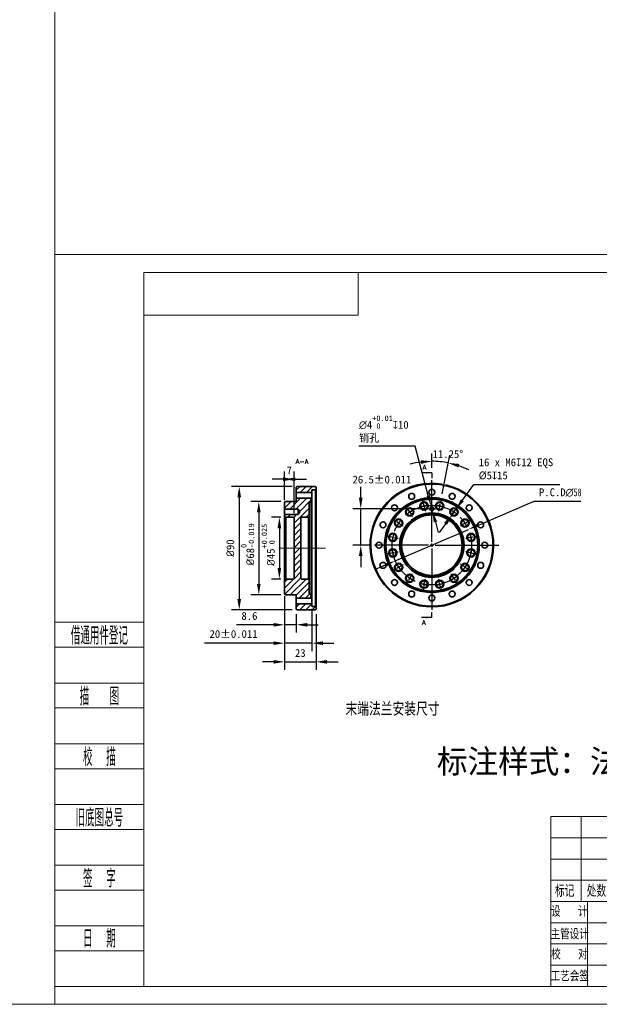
# Model space of a CAD drawing. Header units: millimetres. Extents: x 6316 to 18291, y -19059 to -9021.
# Tile 106 of 146: x 13361 to 14839, y -19059 to -16550. Entities that reach past the tile are written whole.
import ezdxf
from ezdxf.enums import TextEntityAlignment as Align

# ---------------------------------------------------------------- set-up
doc = ezdxf.new("R2010")
doc.units = ezdxf.units.MM
doc.header["$LTSCALE"] = 10
doc.header["$PDSIZE"] = -1
for name, pattern in [('CENTER', [50.8, 31.75, -6.35, 6.35, -6.35]), ('CENTER2', [1.125, 0.75, -0.125, 0.125, -0.125]), ('CENTERX2', [20.32, 12.7, -2.54, 2.54, -2.54])]:
    doc.linetypes.add(name, pattern=pattern)
doc.layers.get('Defpoints').update_dxf_attribs({"true_color": 0x5e5e5e})
for name, color, linetype, lineweight in [('1轮廓实线层', 7, 'Continuous', 18), ('2细线层', 4, 'Continuous', 13), ('6文字层', 3, 'Continuous', 13), ('L2', 6, 'Continuous', 13), ('图框层', 7, 'Continuous', 18)]:
    doc.layers.add(name, color=color, linetype=linetype, lineweight=lineweight)
for name, color, linetype in [('中心线层', 1, 'CENTER'), ('剖面线层', 7, 'Continuous'), ('标注层', 7, 'Continuous')]:
    doc.layers.add(name, color=color, linetype=linetype)
doc.styles.add('PC_TEXTSTYLE', font='ISOCP.SHX', dxfattribs={"width": 0.707, "bigfont": 'GBCBIG.SHX'})
doc.styles.add('SLDTEXTSTYLE0', font='txt', dxfattribs={"bigfont": 'bigfont'})
doc.styles.add('仿宋体', font='txt')
doc.styles.add('标准汉字', font='gbenor.shx', dxfattribs={"bigfont": 'gbcbig.shx'})
doc.dimstyles.new('安装图', dxfattribs={"dimscale": 20, "dimtxt": 1, "dimasz": 1.4, "dimexe": 1, "dimexo": 0.625, "dimtad": 1, "dimtoh": 1, "dimdec": 0, "dimtxsty": 'Standard', "dimcen": 2.5, "dimclrd": 4, "dimclre": 4, "dimclrt": 3, "dimadec": 1, "dimazin": 2, "dimtfac": 1, "dimtdec": 0, "dimtmove": 0, "dimatfit": 0, "dimfxl": 1, "dimarcsym": 0})
pattern_1 = [(45, (13658.276, -18361.312), (-7.85772, 7.85772), [])]

# ---------------------------------------------------------------- blocks, each defined once
blk = doc.blocks.new('ZwmFrameMain_A4^_^无分区图框^_^portrait')
at = {"layer": '2细线层'}
for p in [(185, 292), (-25, -5)]:
    blk.add_line(p, (185, -5), dxfattribs=at)
blk = doc.blocks.new('ZwmFrameMain_1_A4^_^无分区图框^_^landscape')
at = {"layer": '1轮廓实线层'}
for p, q in [((0, 0), (0, 200)), ((267, 200), (0, 200)), ((267, 200), (267, 0)), ((0, 0), (267, 0))]:
    blk.add_line(p, q, dxfattribs=at)
at = {"layer": '2细线层'}
for p, q in [((-25, -5), (-25, 205)), ((272, 205), (-25, 205)), ((272, 205), (272, -5)), ((-25, -5), (272, -5))]:
    blk.add_line(p, q, dxfattribs=at)
blk = doc.blocks.new('ZwmFrameMain_1_横向标题栏')
at = {"layer": '1轮廓实线层'}
for p, q in [((-153, 47.6), (0, 47.6)), ((-153, 0), (-153, 47.6))]:
    blk.add_line(p, q, dxfattribs=at)
at = {"layer": '2细线层', "color": 6, "linetype": 'Continuous'}
for p, q in [((-144.5, 23.8), (-144.5, 47.6)), ((-136, 23.8), (-136, 47.6)), ((-122.4, 23.8), (-122.4, 47.6)), ((-108.8, 0), (-108.8, 47.6)), ((-108.8, 23.8), (-108.8, 47.6)), ((-98.6, 0), (-98.6, 47.6)), ((-85, 0), (-85, 47.6)), ((-42.5, 0), (-42.5, 47.6)), ((-153, 41.65), (-85, 41.65)), ((-153, 35.7), (-85, 35.7)), ((-42.5, 32.3), (0, 32.3)), ((-153, 29.75), (-85, 29.75)), ((-153, 23.8), (-42.5, 23.8)), ((-142.8, 0), (-142.8, 23.8)), ((-132.6, 0), (-132.6, 23.8)), ((-62.9, 7.65), (-62.9, 23.8)), ((-52.7, 7.65), (-52.7, 23.8)), ((-153, 17.85), (-85, 17.85)), ((-85, 15.3), (0, 15.3)), ((-79.47, 7.65), (-79.47, 15.3)), ((-73.95, 7.65), (-73.95, 15.3)), ((-68.42, 7.65), (-68.42, 15.3)), ((-153, 11.9), (-85, 11.9)), ((-153, 5.95), (-85, 5.95)), ((-85, 7.65), (-42.5, 7.65))]:
    blk.add_line(p, q, dxfattribs=at)
at = {"layer": 'L2', "linetype": 'Continuous'}
blk.add_line((-119, 0), (-119, 23.8), dxfattribs=at)
at = {"layer": '6文字层', "color": 4, "linetype": 'Continuous', "insert": (-21.17, 35.77), "char_height": 1.7, "width": 46.9115, "attachment_point": 5, "style": '仿宋体'}
blk.add_mtext('芜湖藦卡机器人科技有限公司', dxfattribs=at)
at = {"layer": '6文字层', "color": 6, "style": '标准汉字'}
for s, insert, char_height, width, attachment_point in [('标记', (-149.17, 26.77), 3.4, 9.9025, 5), ('处数', (-140.26, 26.77), 3.4, 9.7325, 5), ('分  区', (-129.24, 26.77), 3.4, 16.2896, 5), ('更改文件号', (-115.72, 26.77), 3.4, 24.905, 5), ('签 名', (-103.99, 26.77), 3.4, 12.6286, 5), ('年 月 日', (-92.13, 26.77), 3.4, 20.3696, 5), ('设   计', (-147.87, 21.02), 2.975, 17.0478, 5), ('标准化', (-114.39, 20.78), 2.975, 13.1644, 5), ('阶 段 标 记', (-80.73, 17.89), 3.5, 25.8612, 7), ('数量', (-60.2, 17.85), 3.5, 8.5159, 7), ('比例', (-50.35, 17.98), 3.5, 7.9953, 7), ('主管设计', (-147.75, 14.68), 2.975, 17.1806, 5), ('审  核', (-114.03, 14.65), 2.975, 13.9931, 5), ('校   对', (-147.84, 9.04), 2.975, 17.2709, 5), ('共  张        第  张', (-75.11, 1.97), 2.975, 51.7172, 7), ('工艺会签', (-147.73, 2.95), 2.975, 17.255, 5), ('批  准', (-114.13, 2.95), 2.975, 14.1047, 5)]:
    blk.add_mtext(s, dxfattribs=dict(at, insert=insert, char_height=char_height, width=width, attachment_point=attachment_point))
at = {"layer": '6文字层', "color": 4, "style": 'PC_TEXTSTYLE', "flags": 8}
for tag, height, width, p, p2 in [('产品名称或材料标记', 4.5, 0.911854, (-77.25, 33.47), (-50.6, 33.47)), ('图样名称', 5, 2.846512, (-41.5, 21.71), (-1, 21.71)), ('图样代号', 5, 2.86875, (-41.5, 5.64), (-1, 5.64))]:
    blk.add_attdef(tag, text='', height=height, dxfattribs=dict(at, width=width)).set_placement(p, p2, align=Align.FIT)
at = {"layer": '6文字层', "color": 6, "style": 'PC_TEXTSTYLE', "width": 9.241641, "flags": 8}
blk.add_attdef('设计', text='', height=2.12, rotation=359.5768, dxfattribs=at).set_placement((-141.75, 19.99), (-133.89, 19.93), align=Align.FIT)
at = {"layer": '6文字层', "color": 6, "style": 'PC_TEXTSTYLE', "flags": 8}
for tag, height, width, p, p2 in [('审核', 2.12, 2.542374, (-141.61, 14.16), (-134.04, 14.16)), ('重量', 3.5, 1.685865, (-61.9, 10.1), (-53.7, 10.1)), ('比例', 3.5, 1.699352, (-51.7, 9.95), (-43.5, 9.95))]:
    blk.add_attdef(tag, text='', height=height, dxfattribs=dict(at, width=width)).set_placement(p, p2, align=Align.FIT)
blk = doc.blocks.new('ZwmFrameMain_1_图样代号')
at = {"layer": '2细线层', "linetype": 'Continuous'}
for p in [(60, 0), (0, -12)]:
    blk.add_line(p, (60, -12), dxfattribs=at)
at = {"layer": '6文字层', "style": 'PC_TEXTSTYLE', "width": 2.827942}
blk.add_attdef('图样代号', text='', height=7, rotation=180, dxfattribs=at).set_placement((58.24, -2.4), (2.35, -2.4), align=Align.FIT)
blk = doc.blocks.new('ZwmFrameMain_1_附加栏')
at = {"layer": '2细线层'}
for p, q in [((-25, 102), (0, 102)), ((-25, 95), (0, 95)), ((-25, 85), (0, 85)), ((-25, 78), (0, 78)), ((-25, 68), (0, 68)), ((-25, 61), (0, 61)), ((-25, 51), (0, 51)), ((-25, 44), (0, 44)), ((-25, 34), (0, 34)), ((-25, 27), (0, 27)), ((-25, 17), (0, 17)), ((-25, 10), (0, 10)), ((-25, 0), (0, 0))]:
    blk.add_line(p, q, dxfattribs=at)
at = {"layer": '6文字层', "color": 3, "style": 'PC_TEXTSTYLE'}
for s, width, p in [('借通用件登记', 0.667, (-12.5, 98.5)), ('描   图', 0.6667, (-12.5, 81.5)), ('校  描', 0.667, (-12.5, 64.5)), ('旧底图总号', 0.667, (-12.5, 47.5)), ('签  字', 0.667, (-12.5, 30.5)), ('日  期', 0.667, (-12.49, 13.6))]:
    blk.add_text(s, height=5, dxfattribs=dict(at, width=width)).set_placement(p, align=Align.MIDDLE)
at = {"layer": '6文字层', "style": 'PC_TEXTSTYLE'}
for tag, width, p, p2 in [('借通用件登记', 0.671328, (-23.44, 86.36), (-1.25, 86.36)), ('描图', 2.120922, (-23.44, 69.36), (-1.25, 69.36)), ('校图', 2.149976, (-23.75, 52.06), (-1.25, 52.06)), ('旧底图总号', 0.761452, (-22.84, 35.67), (-1.86, 35.67)), ('签字', 2.026939, (-23.14, 18.37), (-1.56, 18.37)), ('日期', 1.89999, (-22.84, 1.37), (-2.17, 1.37))]:
    blk.add_attdef(tag, text='', height=5, dxfattribs=dict(at, width=width)).set_placement(p, p2, align=Align.FIT)
blk = doc.blocks.new('*D282')
at = {"layer": 'Defpoints', "color": 0, "lineweight": 20, "transparency": 16777216}
for p in [(14426.1, -17675.7), (14412.1, -17704.5), (14435.7, -17770.5), (14428.2, -17808.3), (14412.1, -18073.4)]:
    blk.add_point(p, dxfattribs=at)
at = {"layer": '标注层', "color": 4, "lineweight": -2, "transparency": 16777216}
for p, q in [((14412.1, -17692), (14412.1, -17655.3)), ((14438.1, -17758.2), (14457.7, -17659.8))]:
    blk.add_line(p, q, dxfattribs=at)
for start, end in [(97.5131, 105.0262), (78.75, 90), (63.7238, 71.2369)]:
    blk.add_arc((14412.1, -17889), 213.7, start, end, dxfattribs=at)
at = {"layer": '标注层', "color": 4, "lineweight": 20, "transparency": 16777216}
for points in [[(14383.9, -17672.5), (14384.5, -17681.8), (14412.1, -17675.3)], [(14479.7, -17691.1), (14482.1, -17682.1), (14453.8, -17679.4)]]:
    blk.add_solid(points, dxfattribs=at)
at = {"layer": '标注层', "color": 3, "transparency": 16777216, "insert": (14413.9, -17646.9), "char_height": 20, "attachment_point": 1}
blk.add_mtext('11.25°', dxfattribs=at)
blk = doc.blocks.new('*D283')
at = {"layer": 'Defpoints', "color": 0, "lineweight": 20, "transparency": 16777216}
for p in [(14463.4, -17811.7), (14473.6, -17797.5)]:
    blk.add_point(p, dxfattribs=at)
at = {"layer": '标注层', "color": 4, "lineweight": -2, "transparency": 16777216}
for p, q in [((14489.9, -17774.7), (14519, -17734.1)), ((14519, -17734.1), (14738.5, -17734.1)), ((14463.4, -17811.7), (14473.6, -17797.5)), ((14447.1, -17834.5), (14430.8, -17857.2))]:
    blk.add_line(p, q, dxfattribs=at)
at = {"layer": '标注层', "color": 4, "lineweight": 20, "transparency": 16777216}
for points in [[(14486.1, -17772), (14493.7, -17777.4), (14473.6, -17797.5)], [(14443.3, -17831.7), (14450.9, -17837.2), (14463.4, -17811.7)]]:
    blk.add_solid(points, dxfattribs=at)
at = {"layer": '标注层', "color": 3, "transparency": 16777216, "insert": (14531.5, -17667.8), "char_height": 20, "attachment_point": 1}
blk.add_mtext('16 x M6{\\fGDT;x}12 EQS\\P%%c5{\\fGDT;x}15\\P', dxfattribs=at)
blk = doc.blocks.new('*D284')
at = {"layer": 'Defpoints', "color": 0, "lineweight": 20, "transparency": 16777216}
for p in [(14230.8, -17796.2), (14412.1, -17796.2), (14268.6, -17889)]:
    blk.add_point(p, dxfattribs=at)
at = {"layer": '标注层', "color": 4, "lineweight": -2, "transparency": 16777216}
for p, q in [((14230.8, -17768.2), (14230.8, -17740.2)), ((14399.6, -17796.2), (14210.8, -17796.2)), ((14230.8, -17889), (14230.8, -17796.2)), ((14256.1, -17889), (14210.8, -17889)), ((14230.8, -17917), (14230.8, -17945))]:
    blk.add_line(p, q, dxfattribs=at)
at = {"layer": '标注层', "color": 4, "lineweight": 20, "transparency": 16777216}
for points in [[(14226.2, -17768.2), (14235.5, -17768.2), (14230.8, -17796.2)], [(14226.2, -17917), (14235.5, -17917), (14230.8, -17889)]]:
    blk.add_solid(points, dxfattribs=at)
at = {"layer": '标注层', "color": 3, "transparency": 16777216, "insert": (14209.8, -17711.8), "char_height": 20, "width": 4.626, "attachment_point": 1}
blk.add_mtext('26.5{\\A1;%%P0.011}', dxfattribs=at)
blk = doc.blocks.new('*D285')
at = {"layer": 'Defpoints', "color": 0, "lineweight": 20, "transparency": 16777216}
for p in [(14505.4, -17848.8), (14318.9, -17929.1)]:
    blk.add_point(p, dxfattribs=at)
at = {"layer": '标注层', "color": 4, "lineweight": -2, "transparency": 16777216}
for p, q in [((14531.1, -17837.7), (14672.6, -17776.8)), ((14672.6, -17776.8), (14792.2, -17776.8)), ((14318.9, -17929.1), (14505.4, -17848.8)), ((14293.2, -17940.2), (14267.5, -17951.3))]:
    blk.add_line(p, q, dxfattribs=at)
at = {"layer": '标注层', "color": 4, "lineweight": 20, "transparency": 16777216}
for points in [[(14529.2, -17833.5), (14532.9, -17842), (14505.4, -17848.8)], [(14291.4, -17935.9), (14295, -17944.5), (14318.9, -17929.1)]]:
    blk.add_solid(points, dxfattribs=at)
at = {"layer": '标注层', "color": 3, "transparency": 16777216, "insert": (14685.1, -17744.3), "char_height": 20, "attachment_point": 1}
blk.add_mtext('P.C.D{\\A1;\\fGulim|b0|i0|c134|p0;∅\\fHYSWLongFangSong|b0|i0|c134|p2;58}', dxfattribs=at)
blk = doc.blocks.new('*D286')
at = {"layer": 'Defpoints', "color": 0, "lineweight": 20, "transparency": 16777216}
for p in [(14410.3, -17789.5), (14413.9, -17803)]:
    blk.add_point(p, dxfattribs=at)
at = {"layer": '标注层', "color": 4, "lineweight": -2, "transparency": 16777216}
for p, q in [((14369.5, -17636.8), (14226.3, -17636.8)), ((14403.1, -17762.4), (14369.5, -17636.8)), ((14413.9, -17803), (14410.3, -17789.5)), ((14421.2, -17830), (14428.4, -17857.1))]:
    blk.add_line(p, q, dxfattribs=at)
at = {"layer": '标注层', "color": 4, "lineweight": 20, "transparency": 16777216}
for points in [[(14407.6, -17761.2), (14398.6, -17763.6), (14410.3, -17789.5)], [(14425.7, -17828.8), (14416.7, -17831.2), (14413.9, -17803)]]:
    blk.add_solid(points, dxfattribs=at)
at = {"layer": '标注层', "color": 3, "transparency": 16777216, "insert": (14226.3, -17558.6), "char_height": 20, "attachment_point": 1}
blk.add_mtext('{\\fGulim|b0|i0|c134|p0;∅}4{\\H0.7x;\\S+0.01^  0;\\fGDT|b0|i0|c134|p2;\\H1.42857x;x}10\\P销孔', dxfattribs=at)
blk = doc.blocks.new('*D287')
at = {"layer": 'Defpoints', "color": 0, "lineweight": 20, "transparency": 16777216}
for p in [(14068.3, -17739.2), (13921.1, -18054.2), (14068.3, -18054.2)]:
    blk.add_point(p, dxfattribs=at)
at = {"layer": '标注层', "color": 4, "lineweight": -2, "transparency": 16777216}
for p, q in [((14055.8, -17739.2), (13901.1, -17739.2)), ((13921.1, -17767.2), (13921.1, -18026.2)), ((14055.8, -18054.2), (13901.1, -18054.2))]:
    blk.add_line(p, q, dxfattribs=at)
at = {"layer": '标注层', "color": 4, "lineweight": 20, "transparency": 16777216}
for points in [[(13916.4, -17767.2), (13925.7, -17767.2), (13921.1, -17739.2)], [(13916.4, -18026.2), (13925.7, -18026.2), (13921.1, -18054.2)]]:
    blk.add_solid(points, dxfattribs=at)
at = {"layer": '标注层', "color": 3, "transparency": 16777216, "insert": (13888.3, -17896.7), "char_height": 20, "attachment_point": 2, "rotation": 90}
blk.add_mtext('{\\fISOCPEUR|b0|i0|c134|p34;%%C}90', dxfattribs=at)
blk = doc.blocks.new('*D288')
at = {"layer": 'Defpoints', "color": 0, "lineweight": 20, "transparency": 16777216}
for p in [(14040, -17817.9), (14023.5, -17975.4), (14040, -17975.4)]:
    blk.add_point(p, dxfattribs=at)
at = {"layer": '标注层', "color": 4, "lineweight": -2, "transparency": 16777216}
for p, q in [((14027.5, -17817.9), (14003.5, -17817.9)), ((14023.5, -17845.9), (14023.5, -17947.4)), ((14027.5, -17975.4), (14003.5, -17975.4))]:
    blk.add_line(p, q, dxfattribs=at)
at = {"layer": '标注层', "color": 4, "lineweight": 20, "transparency": 16777216}
for points in [[(14018.8, -17845.9), (14028.1, -17845.9), (14023.5, -17817.9)], [(14018.8, -17947.4), (14028.1, -17947.4), (14023.5, -17975.4)]]:
    blk.add_solid(points, dxfattribs=at)
at = {"layer": '标注层', "color": 3, "transparency": 16777216, "insert": (13978, -17942), "char_height": 20, "attachment_point": 1, "rotation": 90}
blk.add_mtext('{\\fISOCPEUR|b0|i0|c134|p34;%%C}45{\\H0.7x;\\S+0.025^  0;}', dxfattribs=at)
blk = doc.blocks.new('*D289')
at = {"layer": 'Defpoints', "color": 0, "lineweight": 20, "transparency": 16777216}
for p in [(14040, -17777.7), (13971, -18015.7), (14040, -18015.7)]:
    blk.add_point(p, dxfattribs=at)
at = {"layer": '标注层', "color": 4, "lineweight": -2, "transparency": 16777216}
for p, q in [((14027.5, -17777.7), (13951, -17777.7)), ((13971, -17805.7), (13971, -17987.7)), ((14027.5, -18015.7), (13951, -18015.7))]:
    blk.add_line(p, q, dxfattribs=at)
at = {"layer": '标注层', "color": 4, "lineweight": 20, "transparency": 16777216}
for points in [[(13966.3, -17805.7), (13975.6, -17805.7), (13971, -17777.7)], [(13966.3, -17987.7), (13975.6, -17987.7), (13971, -18015.7)]]:
    blk.add_solid(points, dxfattribs=at)
at = {"layer": '标注层', "color": 3, "transparency": 16777216, "insert": (13925.5, -17940.7), "char_height": 20, "attachment_point": 1, "rotation": 90}
blk.add_mtext('{\\fISOCPEUR|b0|i0|c134|p34;%%C}68{\\H0.7x;\\S0^ -0.019;}', dxfattribs=at)
blk = doc.blocks.new('*D290')
at = {"layer": 'Defpoints', "color": 0, "lineweight": 20, "transparency": 16777216}
for p in [(14036.5, -18013.6), (14106.5, -18038.9), (14036.5, -18138.9)]:
    blk.add_point(p, dxfattribs=at)
at = {"layer": '标注层', "color": 4, "lineweight": -2, "transparency": 16777216}
for p, q in [((14036.5, -18026.1), (14036.5, -18158.9)), ((14106.5, -18051.4), (14106.5, -18158.9)), ((14008.5, -18138.9), (13832.8, -18138.9)), ((14106.5, -18138.9), (14036.5, -18138.9)), ((14134.5, -18138.9), (14162.5, -18138.9))]:
    blk.add_line(p, q, dxfattribs=at)
at = {"layer": '标注层', "color": 4, "lineweight": 20, "transparency": 16777216}
for points in [[(14008.5, -18134.2), (14008.5, -18143.5), (14036.5, -18138.9)], [(14134.5, -18134.2), (14134.5, -18143.5), (14106.5, -18138.9)]]:
    blk.add_solid(points, dxfattribs=at)
at = {"layer": '标注层', "color": 3, "transparency": 16777216, "insert": (13845.3, -18105.4), "char_height": 20, "attachment_point": 1}
blk.add_mtext('20{\\A1;%%P0.011}', dxfattribs=at)
blk = doc.blocks.new('*D291')
at = {"layer": 'Defpoints', "color": 0, "lineweight": 20, "transparency": 16777216}
for p in [(14061, -17721.1), (14036.5, -17786.6), (14061, -17819.7)]:
    blk.add_point(p, dxfattribs=at)
at = {"layer": '标注层', "color": 4, "lineweight": -2, "transparency": 16777216}
for p, q in [((14036.5, -17774.1), (14036.5, -17701.1)), ((14061, -17807.2), (14061, -17701.1)), ((14033, -17721.1), (14005, -17721.1)), ((14036.5, -17721.1), (14061, -17721.1)), ((14064.5, -17721.1), (14092.5, -17721.1))]:
    blk.add_line(p, q, dxfattribs=at)
at = {"layer": '标注层', "color": 4, "lineweight": 20, "transparency": 16777216}
for points in [[(14033, -17716.4), (14033, -17725.7), (14061, -17721.1)], [(14064.5, -17716.4), (14064.5, -17725.7), (14036.5, -17721.1)]]:
    blk.add_solid(points, dxfattribs=at)
at = {"layer": '标注层', "color": 3, "transparency": 16777216, "insert": (14048.7, -17688.6), "char_height": 20, "attachment_point": 2}
blk.add_mtext('7', dxfattribs=at)
blk = doc.blocks.new('*D292')
at = {"layer": 'Defpoints', "color": 0, "lineweight": 20, "transparency": 16777216}
for p in [(14036.5, -18006.7), (14117, -18052.4), (14117, -18186.4)]:
    blk.add_point(p, dxfattribs=at)
at = {"layer": '标注层', "color": 4, "lineweight": -2, "transparency": 16777216}
for p, q in [((14036.5, -18019.2), (14036.5, -18206.4)), ((14117, -18064.9), (14117, -18206.4)), ((14008.5, -18186.4), (13980.5, -18186.4)), ((14036.5, -18186.4), (14117, -18186.4)), ((14145, -18186.4), (14173, -18186.4))]:
    blk.add_line(p, q, dxfattribs=at)
at = {"layer": '标注层', "color": 4, "lineweight": 20, "transparency": 16777216}
for points in [[(14008.5, -18181.8), (14008.5, -18191.1), (14036.5, -18186.4)], [(14145, -18181.8), (14145, -18191.1), (14117, -18186.4)]]:
    blk.add_solid(points, dxfattribs=at)
at = {"layer": '标注层', "color": 3, "transparency": 16777216, "insert": (14076.7, -18153.9), "char_height": 20, "attachment_point": 2}
blk.add_mtext('23', dxfattribs=at)
blk = doc.blocks.new('*D293')
at = {"layer": 'Defpoints', "color": 0, "lineweight": 20, "transparency": 16777216}
for p in [(14036.5, -18013.6), (14066.6, -18052.4), (14066.6, -18092)]:
    blk.add_point(p, dxfattribs=at)
at = {"layer": '标注层', "color": 4, "lineweight": -2, "transparency": 16777216}
for p, q in [((14036.5, -18026.1), (14036.5, -18112)), ((14066.6, -18064.9), (14066.6, -18112)), ((14008.5, -18092), (13913.8, -18092)), ((14066.6, -18092), (14036.5, -18092)), ((14094.6, -18092), (14122.6, -18092))]:
    blk.add_line(p, q, dxfattribs=at)
at = {"layer": '标注层', "color": 4, "lineweight": 20, "transparency": 16777216}
for points in [[(14008.5, -18087.4), (14008.5, -18096.7), (14036.5, -18092)], [(14094.6, -18087.4), (14094.6, -18096.7), (14066.6, -18092)]]:
    blk.add_solid(points, dxfattribs=at)
at = {"layer": '标注层', "color": 3, "transparency": 16777216, "insert": (13947.1, -18059.5), "char_height": 20, "attachment_point": 2}
blk.add_mtext('8.6', dxfattribs=at)
blk = doc.blocks.new('*U244')
at = {"layer": '中心线层', "color": 1}
for p, q in [((-10.2, 6.8), (-11.2, 7.5)), ((0, 0), (-5.1, 3.4)), ((0, 0), (5.1, -3.4)), ((10.2, -6.8), (11.2, -7.5))]:
    blk.add_line(p, q, dxfattribs=at)
for start, end in [(321.3107, 326.25), (326.25, 331.1893)]:
    blk.add_arc((-59.1, 39.5), 71.1, start, end, dxfattribs=at)
blk = doc.blocks.new('*U245')
at = {"color": 0, "linetype": 'ByBlock', "lineweight": -2, "transparency": 16777216}
for p, rotation in [((754.3, 1831.5), 134.9999999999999), ((793.9, 1831.5), 112.4999999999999), ((717.7, 1816.4), 157.4999999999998), ((830.4, 1816.4), 89.9999999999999), ((689.7, 1788.4), 180), ((858.5, 1788.4), 67.49999999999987), ((674.5, 1751.8), 202.4999999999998), ((873.6, 1751.8), 44.99999999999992), ((674.5, 1712.2), 224.9999999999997), ((873.6, 1712.2), 22.49999999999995), ((689.7, 1675.6), 247.4999999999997), ((717.7, 1647.6), 269.9999999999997), ((830.4, 1647.6), 337.4999999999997), ((754.3, 1632.4), 292.4999999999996), ((793.9, 1632.4), 314.9999999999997)]:
    blk.add_blockref('*U244', p, dxfattribs=dict(at, rotation=rotation))
blk.add_blockref('*U244', (858.5, 1675.6), dxfattribs=at)
blk = doc.blocks.new('SW_CENTERMARKSYMBOL_3')
at = {"layer": '中心线层', "color": 0}
for p, q in [((-1, 0), (-2.7, 0)), ((0, 0), (-0.5, 0)), ((0, 1), (0, 2.7)), ((0, 0), (0, 0.5)), ((0, 0), (0, -0.5)), ((0, 0), (0.5, 0)), ((1, 0), (2.7, 0)), ((0, -1), (0, -2.7))]:
    blk.add_line(p, q, dxfattribs=at)
blk = doc.blocks.new('SW_DOWELSYMBOL_0')
at = {"linetype": 'Continuous', "lineweight": 0}
h = blk.add_hatch(color=0, dxfattribs=at)
edge = h.paths.add_edge_path(flags=0)
edge.add_arc((0, 0), 1, 180, 270)
edge.add_line((0, -1), (0, 0))
edge.add_line((0, 0), (-1, 0))
h = blk.add_hatch(color=0, dxfattribs=at)
edge = h.paths.add_edge_path(flags=0)
edge.add_arc((0, 0), 1, 0, 90)
edge.add_line((0, 1), (0, 0))
edge.add_line((0, 0), (1, 0))
at = {"color": 0, "linetype": 'Continuous', "lineweight": 0}
blk.add_circle((0, 0), 1, dxfattribs=at)

msp = doc.modelspace()

# ---------------------------------------------------------------- hatches: boundary and pattern name
at = {"layer": '剖面线层', "linetype": 'Continuous', "lineweight": 18}
h = msp.add_hatch(dxfattribs=at)
h.set_pattern_fill('ANSI31', color=256, scale=3.5, style=0)
h.set_pattern_definition(pattern_1)
edge = h.paths.add_edge_path(flags=0)
edge.add_line((14068.3, -17739.2), (14066.6, -17740.9))
edge.add_line((14066.6, -17740.9), (14066.6, -17754.4))
edge.add_line((14066.6, -17754.4), (14106.5, -17754.4))
edge.add_line((14106.5, -17754.4), (14106.5, -17748.6))
edge.add_arc((14107.2, -17748.6), 0.7, 90, 180, ccw=False)
edge.add_line((14107.2, -17747.9), (14115.2, -17747.9))
edge.add_line((14115.2, -17747.9), (14117, -17746.2))
edge.add_line((14117, -17746.2), (14117, -17740.9))
edge.add_line((14117, -17740.9), (14115.2, -17739.2))
edge.add_line((14115.2, -17739.2), (14068.3, -17739.2))
h = msp.add_hatch(dxfattribs=at)
h.set_pattern_fill('ANSI31', color=256, scale=3.5, style=0)
h.set_pattern_definition(pattern_1)
edge = h.paths.add_edge_path(flags=0)
edge.add_line((14104, -18020.4), (14104, -18017.6))
edge.add_arc((14105.1, -18017.6), 1.05, 90, 180, ccw=False)
edge.add_line((14105.1, -18016.5), (14106.1, -18016.5))
edge.add_arc((14106.1, -18016.2), 0.35, 270, 360)
edge.add_line((14106.5, -18016.2), (14106.5, -18013.9))
edge.add_line((14106.5, -18013.9), (14101.2, -18013.9))
edge.add_spline(control_points=[(14101.2, -18013.9), (14100.9, -18013.9), (14100.7, -18013.9), (14100, -18013.8), (14099.6, -18013.4), (14099.5, -18012.7), (14099.5, -18012.5), (14099.5, -18012.2)], knot_values=[0, 0, 0, 0, 0, 0, 0.5, 0.5, 1, 1, 1, 1, 1, 1], weights=[1, 1, 1, 1, 1, 1, 1, 1], degree=5, periodic=0)
edge.add_line((14099.5, -18012.2), (14099.5, -17977.2))
edge.add_line((14099.5, -17977.2), (14097.7, -17975.4))
edge.add_line((14097.7, -17975.4), (14080.2, -17975.4))
edge.add_arc((14080.2, -17973.7), 1.75, 180, 270, ccw=False)
edge.add_line((14078.5, -17973.7), (14078.5, -17819.7))
edge.add_arc((14080.2, -17819.7), 1.75, 90, 180, ccw=False)
edge.add_line((14080.2, -17817.9), (14097.7, -17817.9))
edge.add_line((14097.7, -17817.9), (14099.5, -17816.2))
edge.add_line((14099.5, -17816.2), (14099.5, -17781.2))
edge.add_spline(control_points=[(14099.5, -17781.2), (14099.5, -17780.9), (14099.5, -17780.6), (14099.6, -17779.9), (14100, -17779.5), (14100.7, -17779.4), (14100.9, -17779.4), (14101.2, -17779.4)], knot_values=[0, 0, 0, 0, 0, 0, 0.5, 0.5, 1, 1, 1, 1, 1, 1], weights=[1, 1, 1, 1, 1, 1, 1, 1], degree=5, periodic=0)
edge.add_line((14101.2, -17779.4), (14106.5, -17779.4))
edge.add_line((14106.5, -17779.4), (14106.5, -17777.1))
edge.add_arc((14106.1, -17777.1), 0.35, 0, 90)
edge.add_line((14106.1, -17776.8), (14105.1, -17776.8))
edge.add_arc((14105.1, -17775.7), 1.05, 180, 270, ccw=False)
edge.add_line((14104, -17775.7), (14104, -17772.9))
edge.add_arc((14105.1, -17772.9), 1.05, 90, 180, ccw=False)
edge.add_line((14105.1, -17771.9), (14106.1, -17771.9))
edge.add_arc((14106.1, -17771.5), 0.35, 270, 360)
edge.add_line((14106.5, -17771.5), (14106.5, -17769.4))
edge.add_line((14106.5, -17769.4), (14066.6, -17769.4))
edge.add_line((14066.6, -17769.4), (14066.6, -17775.9))
edge.add_spline(control_points=[(14066.6, -17775.9), (14066.6, -17776.2), (14066.6, -17776.5), (14066.5, -17777.1), (14066.1, -17777.5), (14065.4, -17777.7), (14065.1, -17777.7), (14064.8, -17777.7)], knot_values=[0, 0, 0, 0, 0, 0, 0.5, 0.5, 1, 1, 1, 1, 1, 1], weights=[1, 1, 1, 1, 1, 1, 1, 1], degree=5, periodic=0)
edge.add_line((14064.8, -17777.7), (14040, -17777.7))
edge.add_line((14040, -17777.7), (14036.5, -17779.7))
edge.add_line((14036.5, -17779.7), (14036.5, -17796.9))
edge.add_line((14036.5, -17796.9), (14071.5, -17796.9))
edge.add_line((14071.5, -17796.9), (14075.7, -17803.9))
edge.add_line((14075.7, -17803.9), (14071.5, -17810.9))
edge.add_line((14071.5, -17810.9), (14036.5, -17810.9))
edge.add_line((14036.5, -17810.9), (14036.5, -17814.4))
edge.add_line((14036.5, -17814.4), (14040, -17817.9))
edge.add_line((14040, -17817.9), (14059.2, -17817.9))
edge.add_arc((14059.2, -17819.7), 1.75, 0, 90, ccw=False)
edge.add_line((14061, -17819.7), (14061, -17973.7))
edge.add_arc((14059.2, -17973.7), 1.75, 270, 360, ccw=False)
edge.add_line((14059.2, -17975.4), (14040, -17975.4))
edge.add_line((14040, -17975.4), (14036.5, -17978.9))
edge.add_line((14036.5, -17978.9), (14036.5, -18013.6))
edge.add_line((14036.5, -18013.6), (14040, -18015.7))
edge.add_line((14040, -18015.7), (14064.8, -18015.7))
edge.add_spline(control_points=[(14064.8, -18015.7), (14065.1, -18015.7), (14065.4, -18015.7), (14066.1, -18015.8), (14066.5, -18016.2), (14066.6, -18016.8), (14066.6, -18017.1), (14066.6, -18017.4)], knot_values=[0, 0, 0, 0, 0, 0, 0.5, 0.5, 1, 1, 1, 1, 1, 1], weights=[1, 1, 1, 1, 1, 1, 1, 1], degree=5, periodic=0)
edge.add_line((14066.6, -18017.4), (14066.6, -18023.9))
edge.add_line((14066.6, -18023.9), (14106.5, -18023.9))
edge.add_line((14106.5, -18023.9), (14106.5, -18021.8))
edge.add_arc((14106.1, -18021.8), 0.35, 0, 90)
edge.add_line((14106.1, -18021.4), (14105.1, -18021.4))
edge.add_arc((14105.1, -18020.4), 1.05, 180, 270, ccw=False)
h = msp.add_hatch(dxfattribs=at)
h.set_pattern_fill('ANSI31', color=256, scale=3.5, style=0)
h.set_pattern_definition(pattern_1)
edge = h.paths.add_edge_path(flags=0)
edge.add_line((14068.3, -18054.2), (14115.2, -18054.2))
edge.add_line((14115.2, -18054.2), (14117, -18052.4))
edge.add_line((14117, -18052.4), (14117, -18047.2))
edge.add_line((14117, -18047.2), (14115.2, -18045.4))
edge.add_line((14115.2, -18045.4), (14107.2, -18045.4))
edge.add_arc((14107.2, -18044.7), 0.7, 180, 270, ccw=False)
edge.add_line((14106.5, -18044.7), (14106.5, -18038.9))
edge.add_line((14106.5, -18038.9), (14066.6, -18038.9))
edge.add_line((14066.6, -18038.9), (14066.6, -18052.4))
edge.add_line((14066.6, -18052.4), (14068.3, -18054.2))

# ---------------------------------------------------------------- linework, layer by layer
at = {"color": 7, "linetype": 'Continuous', "lineweight": 35}
for p, q in [((14066.6, -17740.9), (14068.3, -17739.2)), ((14066.6, -17740.9), (14066.6, -17754.4)), ((14068.3, -17739.2), (14115.2, -17739.2)), ((14115.2, -17739.2), (14117, -17740.9)), ((14117, -17740.9), (14117, -17746.2)), ((14439.3, -17735.6), (14442, -17738.9)), ((14442, -17738.9), (14445.7, -17736.9)), ((14066.6, -17754.4), (14106.5, -17754.4)), ((14066.6, -17754.4), (14066.6, -17769.4)), ((14106.5, -17748.6), (14106.5, -17754.4)), ((14106.5, -17754.4), (14106.5, -17769.4)), ((14115.2, -17747.9), (14107.2, -17747.9)), ((14117, -17746.2), (14115.2, -17747.9)), ((14115.2, -18045.4), (14115.2, -17747.9)), ((14117, -17746.2), (14117, -18047.2)), ((14036.5, -17779.7), (14040, -17777.7)), ((14036.5, -17779.7), (14036.5, -17796.9)), ((14040, -17777.7), (14064.8, -17777.7)), ((14066.6, -17769.4), (14066.6, -17775.9)), ((14106.5, -17769.4), (14066.6, -17769.4)), ((14099.5, -17781.2), (14099.5, -17816.2)), ((14101.2, -17779.4), (14106.5, -17779.4)), ((14104, -17772.9), (14104, -17775.7)), ((14105.1, -17771.9), (14106.1, -17771.9)), ((14105.1, -17776.8), (14106.1, -17776.8)), ((14106.5, -17769.4), (14106.5, -17771.5)), ((14106.5, -17771.5), (14106.5, -17777.1)), ((14106.5, -17777.1), (14106.5, -17779.4)), ((14106.5, -18013.9), (14106.5, -17779.4)), ((14036.5, -17796.9), (14071.5, -17796.9)), ((14036.5, -17796.9), (14036.5, -17810.9)), ((14036.5, -17810.9), (14036.5, -17814.4)), ((14071.5, -17810.9), (14036.5, -17810.9)), ((14040, -17817.9), (14036.5, -17814.4)), ((14036.5, -17978.9), (14036.5, -17814.4)), ((14040, -17817.9), (14059.2, -17817.9)), ((14040, -17817.9), (14040, -17975.4)), ((14071.5, -17796.9), (14075.7, -17803.9)), ((14071.5, -17796.9), (14071.5, -17810.9)), ((14075.7, -17803.9), (14071.5, -17810.9)), ((14080.2, -17817.9), (14097.7, -17817.9)), ((14099.5, -17816.2), (14097.7, -17817.9)), ((14097.7, -17975.4), (14097.7, -17817.9)), ((14099.5, -17816.2), (14099.5, -17977.2)), ((14061, -17973.7), (14061, -17819.7)), ((14078.5, -17819.7), (14078.5, -17973.7)), ((14036.5, -17978.9), (14040, -17975.4)), ((14036.5, -17978.9), (14036.5, -18013.6)), ((14059.2, -17975.4), (14040, -17975.4)), ((14097.7, -17975.4), (14080.2, -17975.4)), ((14097.7, -17975.4), (14099.5, -17977.2)), ((14099.5, -17977.2), (14099.5, -18012.2)), ((14040, -18015.7), (14036.5, -18013.6)), ((14064.8, -18015.7), (14040, -18015.7)), ((14066.6, -18017.4), (14066.6, -18023.9)), ((14106.5, -18013.9), (14101.2, -18013.9)), ((14104, -18017.6), (14104, -18020.4)), ((14106.1, -18016.5), (14105.1, -18016.5)), ((14106.5, -18013.9), (14106.5, -18016.2)), ((14106.5, -18016.2), (14106.5, -18021.8)), ((14066.6, -18023.9), (14106.5, -18023.9)), ((14066.6, -18023.9), (14066.6, -18038.9)), ((14106.5, -18038.9), (14066.6, -18038.9)), ((14066.6, -18038.9), (14066.6, -18052.4)), ((14106.1, -18021.4), (14105.1, -18021.4)), ((14106.5, -18021.8), (14106.5, -18023.9)), ((14106.5, -18023.9), (14106.5, -18038.9)), ((14106.5, -18038.9), (14106.5, -18044.7)), ((14068.3, -18054.2), (14066.6, -18052.4)), ((14115.2, -18054.2), (14068.3, -18054.2)), ((14107.2, -18045.4), (14115.2, -18045.4)), ((14115.2, -18045.4), (14117, -18047.2)), ((14117, -18052.4), (14115.2, -18054.2)), ((14117, -18047.2), (14117, -18052.4))]:
    msp.add_line(p, q, dxfattribs=at)
for centre, radius in [((14360.6, -17764.5), 7.52), ((14412.1, -17754.2), 7.53), ((14463.7, -17764.5), 7.52), ((14412.1, -17889), 119), ((14412.1, -17889), 117), ((14316.9, -17793.7), 7.52), ((14392.3, -17789.4), 10.5), ((14392.3, -17789.4), 8.75), ((14412.1, -17796.2), 5), ((14431.9, -17789.4), 10.5), ((14431.9, -17789.4), 8.75), ((14507.4, -17793.7), 7.52), ((14412.1, -17889), 82.2), ((14412.1, -17889), 78.7), ((14412.1, -17889), 77), ((14355.7, -17804.6), 10.5), ((14355.7, -17804.6), 8.75), ((14468.5, -17804.6), 10.5), ((14468.5, -17804.6), 8.75), ((14287.6, -17837.4), 7.53), ((14327.7, -17832.6), 10.5), ((14327.7, -17832.6), 8.75), ((14496.5, -17832.6), 10.5), ((14496.5, -17832.6), 8.75), ((14536.6, -17837.4), 7.53), ((14312.6, -17869.2), 10.5), ((14312.6, -17869.2), 8.75), ((14511.7, -17869.2), 10.5), ((14511.7, -17869.2), 8.75), ((14277.4, -17889), 7.53), ((14546.9, -17889), 7.52), ((14312.6, -17908.8), 10.5), ((14312.6, -17908.8), 8.75), ((14511.7, -17908.8), 10.5), ((14511.7, -17908.8), 8.75), ((14287.6, -17940.5), 7.52), ((14327.7, -17945.4), 10.5), ((14327.7, -17945.4), 8.75), ((14496.5, -17945.4), 10.5), ((14496.5, -17945.4), 8.75), ((14536.6, -17940.5), 7.53), ((14355.7, -17973.4), 10.5), ((14355.7, -17973.4), 8.75), ((14468.5, -17973.4), 10.5), ((14468.5, -17973.4), 8.75), ((14316.9, -17984.3), 7.53), ((14392.3, -17988.5), 10.5), ((14392.3, -17988.5), 8.75), ((14431.9, -17988.5), 10.5), ((14431.9, -17988.5), 8.75), ((14507.4, -17984.3), 7.52), ((14360.6, -18013.5), 7.53), ((14412.1, -18023.7), 7.53), ((14463.7, -18013.5), 7.52)]:
    msp.add_circle(centre, radius, dxfattribs=at)
at = {"color": 1, "linetype": 'CENTERX2'}
msp.add_circle((14412.1, -17889), 101.5, dxfattribs=at)
at = {"color": 7, "linetype": 'Continuous', "lineweight": 35}
for centre, radius, start, end in [((14412.1, -17889), 157.5, 80.6602, 76.8398), ((14412.1, -17889), 155.7, 79.9379, 77.5621), ((14107.2, -17748.6), 0.7, 90, 180), ((14105.1, -17772.9), 1.05, 90, 180), ((14105.1, -17775.7), 1.05, 180, 270), ((14106.1, -17771.5), 0.35, 270, 0), ((14106.1, -17777.1), 0.35, 0, 90), ((14059.2, -17819.7), 1.75, 0, 90), ((14080.2, -17819.7), 1.75, 90, 180), ((14059.2, -17973.7), 1.75, 270, 0), ((14080.2, -17973.7), 1.75, 180, 270), ((14105.1, -18017.6), 1.05, 90, 180), ((14106.1, -18016.2), 0.35, 270, 0), ((14105.1, -18020.4), 1.05, 180, 270), ((14106.1, -18021.8), 0.35, 0, 90), ((14107.2, -18044.7), 0.7, 180, 270)]:
    msp.add_arc(centre, radius, start, end, dxfattribs=at)
for points in [[(14437.7, -17733.6), (14438.2, -17734.2), (14438.8, -17734.9), (14439.3, -17735.6)], [(14445.7, -17736.9), (14446.5, -17736.4), (14447.2, -17736), (14448, -17735.6)], [(14291.4, -17889), (14291.4, -17881.1), (14293, -17865.3), (14299.9, -17842.5), (14311.1, -17821.5), (14326.2, -17803), (14344.6, -17787.9), (14365.6, -17776.7), (14388.4, -17769.8), (14412.1, -17767.4), (14435.8, -17769.8), (14458.6, -17776.7), (14479.6, -17787.9), (14498.1, -17803), (14513.2, -17821.5), (14524.4, -17842.5), (14531.3, -17865.3), (14533.7, -17889), (14531.3, -17912.7), (14524.4, -17935.5), (14513.2, -17956.5), (14498.1, -17974.9), (14479.6, -17990), (14458.6, -18001.3), (14435.8, -18008.1), (14412.1, -18010.5), (14388.4, -18008.1), (14365.6, -18001.3), (14344.6, -17990), (14326.2, -17974.9), (14311.1, -17956.5), (14299.9, -17935.5), (14293, -17912.7), (14291.4, -17896.9), (14291.4, -17889)]]:
    msp.add_open_spline(points, degree=3, dxfattribs=at)
for points, knots in [([(14066.6, -17775.9), (14066.6, -17776.2), (14066.6, -17776.4), (14066.5, -17776.9), (14066.4, -17777.1), (14066, -17777.4), (14065.8, -17777.5), (14065.3, -17777.7), (14065.1, -17777.7), (14064.8, -17777.7)], [0, 0, 0, 0, 0.25, 0.25, 0.5, 0.5, 0.75, 0.75, 1, 1, 1, 1]), ([(14099.5, -17781.2), (14099.5, -17780.9), (14099.5, -17780.7), (14099.6, -17780.2), (14099.7, -17780), (14100, -17779.6), (14100.3, -17779.5), (14100.7, -17779.4), (14101, -17779.4), (14101.2, -17779.4)], [0, 0, 0, 0, 0.25, 0.25, 0.5, 0.5, 0.75, 0.75, 1, 1, 1, 1]), ([(14101.2, -17779.4), (14101.2, -17779.4), (14101.2, -17780.2), (14101.2, -17783.2), (14101.2, -17785.4), (14101.2, -17791.3), (14101.2, -17794.9), (14101.2, -17803.4), (14101.2, -17808.3), (14101.2, -17819.2), (14101.2, -17825.1), (14101.2, -17837.9), (14101.2, -17844.7), (14101.2, -17858.9), (14101.2, -17866.3), (14101.2, -17881.3), (14101.2, -17889), (14101.2, -17904.3), (14101.2, -17912), (14101.2, -17927.1), (14101.2, -17934.4), (14101.2, -17948.6), (14101.2, -17955.4), (14101.2, -17968.2), (14101.2, -17974.1), (14101.2, -17985), (14101.2, -17989.9), (14101.2, -17998.4), (14101.2, -18002), (14101.2, -18007.9), (14101.2, -18010.2), (14101.2, -18013.2), (14101.2, -18013.9), (14101.2, -18013.9)], [0, 0, 0, 0, 0.0625, 0.0625, 0.125, 0.125, 0.1875, 0.1875, 0.25, 0.25, 0.3125, 0.3125, 0.375, 0.375, 0.4375, 0.4375, 0.5, 0.5, 0.5625, 0.5625, 0.625, 0.625, 0.6875, 0.6875, 0.75, 0.75, 0.8125, 0.8125, 0.875, 0.875, 0.9375, 0.9375, 1, 1, 1, 1]), ([(14064.8, -18015.7), (14065.1, -18015.7), (14065.3, -18015.7), (14065.8, -18015.8), (14066, -18015.9), (14066.4, -18016.2), (14066.5, -18016.4), (14066.6, -18016.9), (14066.6, -18017.2), (14066.6, -18017.4)], [0, 0, 0, 0, 0.25, 0.25, 0.5, 0.5, 0.75, 0.75, 1, 1, 1, 1]), ([(14101.2, -18013.9), (14101, -18013.9), (14100.7, -18013.9), (14100.3, -18013.8), (14100, -18013.7), (14099.7, -18013.4), (14099.6, -18013.1), (14099.5, -18012.7), (14099.5, -18012.4), (14099.5, -18012.2)], [0, 0, 0, 0, 0.25, 0.25, 0.5, 0.5, 0.75, 0.75, 1, 1, 1, 1])]:
    msp.add_open_spline(points, degree=3, knots=knots, dxfattribs=at)
at = {"layer": '中心线层', "color": 1}
for p, q in [((14412.1, -17880.2), (14412.1, -17723.8)), ((14403.4, -17889), (14265.5, -17889)), ((14412.1, -17889), (14407.8, -17889)), ((14412.1, -17889), (14412.1, -17884.6)), ((14412.1, -17889), (14412.1, -17893.3)), ((14412.1, -17889), (14416.5, -17889)), ((14420.9, -17889), (14582.5, -17889)), ((14412.1, -17897.7), (14412.1, -18054.1))]:
    msp.add_line(p, q, dxfattribs=at)
at = {"layer": '中心线层', "linetype": 'CENTERX2', "lineweight": 18}
msp.add_line((14141.2, -17896.7), (14022.2, -17896.7), dxfattribs=at)
at = {"layer": '剖面线层', "color": 7, "true_color": 0xffffff}
for p, q in [((14412.1, -17704.5), (14385.5, -17704.5)), ((14412.1, -17704.5), (14412.1, -17717.9)), ((14412.1, -18073.4), (14412.1, -18060.1)), ((14412.1, -18073.4), (14385.5, -18073.4))]:
    msp.add_line(p, q, dxfattribs=at)
for points in [[(14385.5, -17704.5), (14398.8, -17706.7), (14398.8, -17702.4)], [(14385.5, -18073.4), (14398.8, -18075.6), (14398.8, -18071.3)]]:
    msp.add_solid(points, dxfattribs=at)

# ---------------------------------------------------------------- block references
msp.add_blockref('*U245', (13638.1, -19621))
at = {"color": 7, "linetype": 'Continuous', "lineweight": 0, "xscale": 5, "yscale": 5, "zscale": 5}
msp.add_blockref('SW_DOWELSYMBOL_0', (14412.1, -17796.2), dxfattribs=at)
at = {"layer": '中心线层', "xscale": 3.5, "yscale": 3.5, "zscale": 3.5}
msp.add_blockref('SW_CENTERMARKSYMBOL_3', (14412.1, -17796.2), dxfattribs=at)
at = {"layer": '图框层'}
for name, p, xscale, yscale, zscale in [('ZwmFrameMain_A4^_^无分区图框^_^portrait', (7197.8, -18890.4), 33.8, 33.8, 33.8), ('ZwmFrameMain_1_A4^_^无分区图框^_^landscape', (13678.3, -19013.9), 9.1, 9.1, 9.1), ('ZwmFrameMain_1_图样代号', (13678.3, -17193.9), 9.1, 9.1, 9.1), ('ZwmFrameMain_1_附加栏', (13678.3, -19013.9), 9.1, 9.1, 9.1)]:
    msp.add_blockref(name, p, dxfattribs=dict(at, xscale=xscale, yscale=yscale, zscale=zscale))
ref = msp.add_blockref('ZwmFrameMain_1_横向标题栏', (16108, -19013.9), dxfattribs=dict(at, xscale=9.1, yscale=9.1, zscale=9.1))
ref.add_attrib('产品名称或材料标记', 'MB35-1875', dxfattribs={"layer": '6文字层', "color": 4, "height": 40.95, "style": 'PC_TEXTSTYLE', "width": 0.707}).set_placement((15526.3, -18709.3), align=Align.CENTER)
ref.add_attrib('图样名称', '安装尺寸图-1', dxfattribs={"layer": '6文字层', "color": 4, "height": 45.5, "style": 'PC_TEXTSTYLE', "width": 0.707}).set_placement((15914.6, -18816.3), align=Align.CENTER)
ref.add_attrib('比例', '/', dxfattribs={"layer": '6文字层', "color": 6, "height": 31.9, "style": 'PC_TEXTSTYLE', "width": 0.707}).set_placement((15674.9, -18923.3), align=Align.CENTER)

# ---------------------------------------------------------------- texts
at = {"linetype": 'CENTER2', "lineweight": 20, "insert": (14425, -18410.2), "char_height": 60, "attachment_point": 1}
msp.add_mtext_dynamic_manual_height_columns('{\\C1;标注样式：法兰标注}', width=1910.791, gutter_width=21.2, heights=[0], dxfattribs=at)
at = {"layer": '剖面线层', "char_height": 12.25, "style": 'SLDTEXTSTYLE0'}
for s, insert, attachment_point in [('{\\C3;A-A}', (14081.4, -17669.6), 2), ('{\\C3;A}', (14388.5, -17684.3), 1)]:
    msp.add_mtext(s, dxfattribs=dict(at, insert=insert, attachment_point=attachment_point))
at = {"layer": '剖面线层', "color": 4, "insert": (14386.6, -18080.1), "char_height": 12.25, "attachment_point": 1, "style": 'SLDTEXTSTYLE0'}
msp.add_mtext('{\\C3;A}', dxfattribs=at)
at = {"layer": '标注层', "insert": (14191.8, -18290.6), "char_height": 30, "attachment_point": 1, "style": 'SLDTEXTSTYLE0'}
msp.add_mtext('{\\fHYSWLongFangSong|b1|i0|c134|p2;\\C3;末端法兰安装尺寸}', dxfattribs=at)

# ---------------------------------------------------------------- dimensions: what is measured, and where the dimension line sits
at = {"layer": '标注层'}
for p1, p2, text, picture, middle in [((14413.9, -17803), (14410.3, -17789.5), '{\\fGulim|b0|i0|c134|p0;∅}4{\\H0.7x;\\S+0.01^  0;\\fGDT|b0|i0|c134|p2;\\H1.42857x;x}10\\P销孔', '*D286', (14291.7, -17636.8)), ((14463.4, -17811.7), (14473.6, -17797.5), '16 x M6{\\fGDT;x}12 EQS\\P%%c5{\\fGDT;x}15\\P', '*D283', (14635, -17734.1)), ((14318.9, -17929.1), (14505.4, -17848.8), 'P.C.D{\\A1;\\fGulim|b0|i0|c134|p0;∅\\fHYSWLongFangSong|b0|i0|c134|p2;58}', '*D285', (14738.7, -17776.8))]:
    dim = msp.add_diameter_dim_2p(p1=p1, p2=p2, text=text, dimstyle='安装图', dxfattribs=at)
    dim.commit()
    dim.dimension.update_dxf_attribs({"geometry": picture, "text_midpoint": middle, "dimtype": 163})
dim = msp.add_angular_dim_2l(base=(14426.1, -17675.7), line1=((14435.7, -17770.5), (14428.2, -17808.3)), line2=((14412.1, -17704.5), (14412.1, -18073.4)), text='11.25°', dimstyle='安装图', dxfattribs=at)
dim.commit()
dim.dimension.update_dxf_attribs({"geometry": '*D282', "text_midpoint": (14453.8, -17679.4), "dimtype": 162})
for base, p1, p2, text, picture, middle in [((14061, -17721.1), (14036.5, -17786.6), (14061, -17819.7), '7', '*D291', (14048.7, -17721.1)), ((14036.5, -18138.9), (14106.5, -18038.9), (14036.5, -18013.6), '20{\\A1;%%P0.011}', '*D290', (13906.6, -18138.9)), ((14066.6, -18092), (14036.5, -18013.6), (14066.6, -18052.4), '8.6', '*D293', (13947.1, -18092)), ((14117, -18186.4), (14036.5, -18006.7), (14117, -18052.4), '23', '*D292', (14076.7, -18186.4))]:
    dim = msp.add_linear_dim(base=base, p1=p1, p2=p2, text=text, dimstyle='安装图', dxfattribs=at)
    dim.commit()
    dim.dimension.update_dxf_attribs({"geometry": picture, "text_midpoint": middle, "dimtype": 160})
dim = msp.add_linear_dim(base=(14230.8, -17796.2), p1=(14268.6, -17889), p2=(14412.1, -17796.2), angle=90, text='26.5{\\A1;%%P0.011}', dimstyle='安装图', override={"dimtmove": 2}, dxfattribs=at)
dim.commit()
dim.dimension.update_dxf_attribs({"geometry": '*D284', "text_midpoint": (14212.2, -17722.3), "dimtype": 160})
for base, p1, p2, text, picture, middle in [((13921.1, -18054.2), (14068.3, -17739.2), (14068.3, -18054.2), '{\\fISOCPEUR|b0|i0|c134|p34;%%C}90', '*D287', (13921.1, -17896.7)), ((13971, -18015.7), (14040, -17777.7), (14040, -18015.7), '{\\fISOCPEUR|b0|i0|c134|p34;%%C}68{\\H0.7x;\\S0^ -0.019;}', '*D289', (13971, -17888.9)), ((14023.5, -17975.4), (14040, -17817.9), (14040, -17975.4), '{\\fISOCPEUR|b0|i0|c134|p34;%%C}45{\\H0.7x;\\S+0.025^  0;}', '*D288', (14023.5, -17890.2))]:
    dim = msp.add_linear_dim(base=base, p1=p1, p2=p2, angle=90, text=text, dimstyle='安装图', dxfattribs=at)
    dim.commit()
    dim.dimension.update_dxf_attribs({"geometry": picture, "text_midpoint": middle, "dimtype": 160})

doc.saveas('drawing.dxf')
